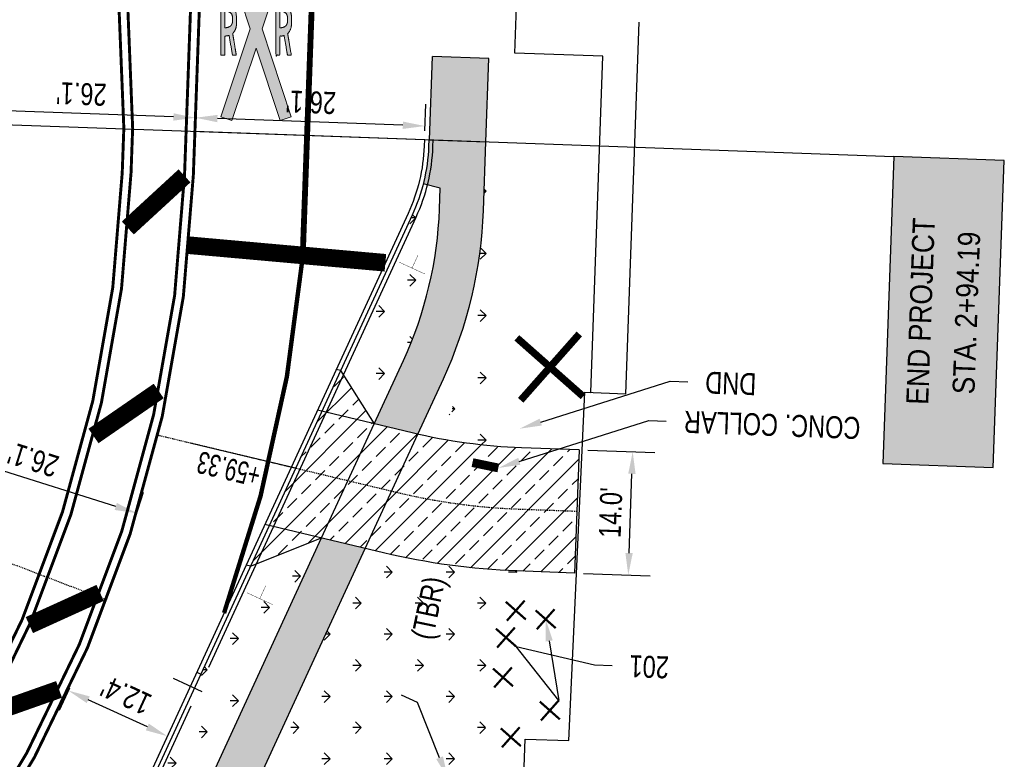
# Model space of a CAD drawing. Header units: feet. Extents: x 161194 to 165526, y 286511 to 289383.
# Tile 24 of 34: x 161750 to 161862, y 289003 to 289087. Entities that reach past the tile are written whole.
import ezdxf
from ezdxf import colors
from ezdxf.entities.mleader import LeaderData, LeaderLine
from ezdxf.math import Vec2, Vec3

# ---------------------------------------------------------------- set-up
doc = ezdxf.new("R2010")
doc.units = ezdxf.units.FT
doc.header["$MEASUREMENT"] = 0
for name, pattern in [('constlimit', [0]), ('dotted3_WD4', [12, 3, -9]), ('OhDOT_USTN7', [0.221, 0.11, -0.028, 0.055, -0.028])]:
    doc.linetypes.add(name, pattern=pattern)
doc.layers.add('DR_P_Storm_Sewer', color=1, linetype='Continuous', true_color=0xff0000)
for name, color, linetype in [('DR_P_Text', 1, 'Continuous'), ('DR_P_Underdrain', 1, 'Continuous'), ('GE_P_Driveway_CL', 7, 'OhDOT_USTN7'), ('PM_P_Cells', 7, 'Continuous'), ('PM_P_Edge_Line', 7, 'Continuous'), ('PM_X_Cells', 251, 'Continuous'), ('PV_P_Curb', 6, 'Continuous'), ('PV_P_Drive', 1, 'Continuous'), ('PV_P_EOP', 7, 'Continuous'), ('PV_P_Walk', 4, 'Continuous'), ('RD_P_Text', 1, 'Continuous'), ('RW_P_Const_Limits', 30, 'constlimit'), ('RW_P_Esmt_TMP', 8, 'esmtmppr'), ('SC_Shading1', 247, 'Continuous'), ('SC_Shading2', 255, 'Continuous'), ('SN_P_Signs', 1, 'Continuous'), ('VG_P_Text', 2, 'Continuous')]:
    doc.layers.add(name, color=color, linetype=linetype)
doc.styles.add('Slanted', font='font31.shx', dxfattribs={"height": 0.1})
doc.styles.add('Slanted-Normal', font='font31.shx', dxfattribs={"height": 0.1})
doc.styles.get("Standard").update_dxf_attribs({"font": 'font31.shx'})
doc.linetypes.add('esmtmppr', pattern='A,1.95,-0.05,["TMP",Slanted,S=1,R=0,X=0,Y=-0.06],-0.35,1.95', length=4.3)
doc.dimstyles.new('COEC', dxfattribs={"dimscale": 13.9, "dimtxt": 0.18, "dimasz": 0.18, "dimexe": 0.18, "dimexo": 0.0625, "dimgap": 0.09, "dimtad": 1, "dimzin": 0, "dimdsep": 46, "dimtxsty": 'Standard', "dimcen": 0.09, "dimclrd": 256, "dimclre": 256, "dimclrt": 256, "dimaunit": 1, "dimadec": 4, "dimazin": 0, "dimtfac": 1, "dimtofl": 0, "dimtmove": 0, "dimatfit": 3, "dimfxl": 1, "dimtolj": 1, "dimtzin": 0, "dimlwd": -1, "dimlwe": -1, "dimarcsym": 0})
pattern_1 = [(45, (0, 0), (-2.121320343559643, 2.121320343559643), []), (45, (2.12132034, 0), (-2.121320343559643, 2.121320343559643), [1.5, -0.75])]

# ---------------------------------------------------------------- blocks, each defined once
blk = doc.blocks.new('*D1317')
at = {"layer": 'Defpoints', "color": 0, "transparency": 16777216}
for p in [(161813.5111460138, 289038.609439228), (161819.6065841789, 289038.3892974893), (161813.0058539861, 289024.6185607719)]:
    blk.add_point(p, dxfattribs=at)
at = {"layer": 'RD_P_Text', "transparency": 16777216}
for p, q in [((161814.5104944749, 289038.5733469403), (161822.1049553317, 289038.29906677)), ((161819.1915228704, 289026.8967901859), (161819.5163534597, 289035.8909263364)), ((161814.0052024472, 289024.5824684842), (161821.599663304, 289024.3081883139))]:
    blk.add_line(p, q, dxfattribs=at)
for points in [[(161819.0999582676, 289035.9059647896), (161819.9327486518, 289035.8758878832), (161819.6065841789, 289038.3892974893)], [(161818.7751276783, 289026.9118286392), (161819.6079180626, 289026.8817517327), (161819.1012921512, 289024.3984190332)]]:
    blk.add_solid(points, dxfattribs=at)
at = {"layer": 'RD_P_Text', "transparency": 16777216, "insert": (161817.1054041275, 289031.4750659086), "char_height": 2.5, "attachment_point": 5, "rotation": 87.93161501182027}
blk.add_mtext("\\A1;{\\W0.8;14.0'}", dxfattribs=at)
blk = doc.blocks.new('*D1318')
at = {"layer": 'Defpoints', "color": 0, "transparency": 16777216}
for p in [(161756.0320067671, 289012.4526991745), (161755.4879257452, 289011.2716211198), (161767.2839194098, 289007.2693396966)]:
    blk.add_point(p, dxfattribs=at)
at = {"layer": 'DR_P_Text', "transparency": 16777216}
for p, q in [((161755.6136029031, 289011.544438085), (161754.4419160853, 289009.0009683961)), ((161764.4691856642, 289007.1342713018), (161757.7585784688, 289010.2256114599)), ((161766.8655155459, 289006.3610786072), (161765.693828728, 289003.8176089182))]:
    blk.add_line(p, q, dxfattribs=at)
for points in [[(161757.9329134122, 289010.6040535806), (161757.5842435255, 289009.8471693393), (161755.4879257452, 289011.2716211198)], [(161764.6435206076, 289007.5127134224), (161764.2948507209, 289006.7558291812), (161766.7398383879, 289006.0882616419)]]:
    blk.add_solid(points, dxfattribs=at)
at = {"layer": 'DR_P_Text', "transparency": 16777216, "insert": (161762.0552907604, 289010.7235288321), "char_height": 2.5, "attachment_point": 5, "rotation": 155.26614230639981}
blk.add_mtext("\\A1;{\\W0.8;12.4'}", dxfattribs=at)
blk = doc.blocks.new('*D1321')
at = {"layer": 'Defpoints', "color": 0, "transparency": 16777216}
for p in [(161769.9312518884, 289076.3378273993), (161769.8755739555, 289074.7961779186), (161795.9418796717, 289073.8547719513)]:
    blk.add_point(p, dxfattribs=at)
at = {"layer": 'DR_P_Text', "transparency": 16777216}
for p, q in [((161769.9116662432, 289075.7955263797), (161770.0214826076, 289078.8361985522)), ((161795.9779719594, 289074.8541204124), (161796.0877883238, 289077.8947925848)), ((161793.4991864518, 289075.4866521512), (161772.4296230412, 289076.2475966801))]:
    blk.add_line(p, q, dxfattribs=at)
for points in [[(161772.4446614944, 289076.6639918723), (161772.414584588, 289075.831201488), (161769.9312518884, 289076.3378273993)], [(161793.514224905, 289075.9030473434), (161793.4841479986, 289075.0702569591), (161795.9975576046, 289075.396421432)]]:
    blk.add_solid(points, dxfattribs=at)
at = {"layer": 'DR_P_Text', "transparency": 16777216, "insert": (161783.0456123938, 289078.1156584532), "char_height": 2.5, "attachment_point": 5, "rotation": 177.93161501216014}
blk.add_mtext("\\A1;{\\W0.8;26.1'}", dxfattribs=at)
blk = doc.blocks.new('*D1322')
at = {"layer": 'Defpoints', "color": 0, "transparency": 16777216}
for p in [(161743.8649461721, 289077.2792333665), (161743.8092682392, 289075.737583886), (161769.8755739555, 289074.7961779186)]:
    blk.add_point(p, dxfattribs=at)
at = {"layer": 'DR_P_Text', "transparency": 16777216}
for p, q in [((161743.8453605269, 289076.7369323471), (161743.9551768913, 289079.7776045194)), ((161769.9116662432, 289075.7955263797), (161770.0214826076, 289078.836198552)), ((161767.4328807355, 289076.4280581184), (161746.3633173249, 289077.1890026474))]:
    blk.add_line(p, q, dxfattribs=at)
for points in [[(161746.3783557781, 289077.6053978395), (161746.3482788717, 289076.7726074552), (161743.8649461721, 289077.2792333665)], [(161767.4479191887, 289076.8444533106), (161767.4178422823, 289076.0116629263), (161769.9312518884, 289076.3378273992)]]:
    blk.add_solid(points, dxfattribs=at)
at = {"layer": 'DR_P_Text', "transparency": 16777216, "insert": (161756.9793066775, 289079.0570644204), "char_height": 2.5, "attachment_point": 5, "rotation": 177.93161501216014}
blk.add_mtext("\\A1;{\\W0.8;26.1'}", dxfattribs=at)
blk = doc.blocks.new('*D1323')
at = {"layer": 'Defpoints', "color": 0, "transparency": 16777216}
for p in [(161738.3967787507, 289039.2874455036), (161737.9487300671, 289037.8698058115), (161762.8194330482, 289030.0093559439)]:
    blk.add_point(p, dxfattribs=at)
at = {"layer": 'DR_P_Text', "transparency": 16777216}
for p, q in [((161738.2500895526, 289038.8233164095), (161739.1501774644, 289041.6712219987)), ((161760.8837052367, 289032.1803943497), (161740.7805552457, 289038.5340467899)), ((161763.1207925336, 289030.9628665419), (161764.0208804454, 289033.8107721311))]:
    blk.add_line(p, q, dxfattribs=at)
for points in [[(161740.906121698, 289038.9313428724), (161740.6549887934, 289038.1367507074), (161738.3967787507, 289039.2874455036)], [(161761.009271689, 289032.5776904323), (161760.7581387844, 289031.7830982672), (161763.2674817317, 289031.4269956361)]]:
    blk.add_solid(points, dxfattribs=at)
at = {"layer": 'DR_P_Text', "transparency": 16777216, "insert": (161751.5101890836, 289037.5026194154), "char_height": 2.5, "attachment_point": 5, "rotation": 162.4607247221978}
blk.add_mtext("\\A1;{\\W0.8;26.1'}", dxfattribs=at)
blk = doc.blocks.new('PMRR8')
at = {"layer": 'PM_X_Cells', "color": 7, "linetype": 'Continuous', "lineweight": 0, "flags": 128}
blk.add_lwpolyline([(0, 0.6666666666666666), (10, 4), (10.42163702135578, 2.735088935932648), (2.216370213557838, 0), (10.42163702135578, -2.735088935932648), (10, -4), (0, -0.6666666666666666), (-10, -4), (-10.42163702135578, -2.735088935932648), (-2.216370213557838, -6.063298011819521e-16), (-10.42163702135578, 2.735088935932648), (-10, 4), (0, 0.6666666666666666)], close=True, dxfattribs=at)
at = {"layer": 'PM_X_Cells', "color": 7, "linetype": 'Continuous', "lineweight": 0}
for points, weights, knots in [([(-3, 4.000000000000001), (0, 4.000000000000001), (3, 4), (3, 3.79775608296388), (3, 3.59551216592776), (2.849611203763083, 2.931794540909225), (2.490694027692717, 2.635821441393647), (2.012222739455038, 2.301870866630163), (1.500670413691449, 2.250000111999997), (0.9692050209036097, 2.250000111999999), (0.4377396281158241, 2.250000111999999), (-0.08592332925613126, 2.241882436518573), (-0.553968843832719, 2.670078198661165), (-1.776984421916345, 2.460039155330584), (-3, 2.250000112), (-3, 2.469718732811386), (-3, 2.689437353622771), (-1.884713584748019, 2.880975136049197), (-0.7694271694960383, 3.072512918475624), (-0.7694835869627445, 3.072503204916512), (-0.7695400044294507, 3.0724934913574), (-0.829025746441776, 3.306132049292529), (-0.842697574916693, 3.56250002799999), (-1.921348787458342, 3.562500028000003), (-3, 3.562500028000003), (-3, 3.781250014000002), (-3, 4.000000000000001)], [1, 1, 1, 1, 1, 0.9297229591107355, 1, 0.988004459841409, 1, 1, 1, 0.9720886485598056, 1, 1, 1, 1, 1, 1, 1, 1, 1, 0.9857846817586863, 1, 1, 1, 1, 1], [0, 0, 0, 0.07692307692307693, 0.07692307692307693, 0.1538461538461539, 0.1538461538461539, 0.2307692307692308, 0.2307692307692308, 0.3076923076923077, 0.3076923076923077, 0.3846153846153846, 0.3846153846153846, 0.4615384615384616, 0.4615384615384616, 0.5384615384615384, 0.5384615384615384, 0.6153846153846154, 0.6153846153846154, 0.6923076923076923, 0.6923076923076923, 0.7692307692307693, 0.7692307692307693, 0.8461538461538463, 0.8461538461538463, 0.9230769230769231, 0.9230769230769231, 1, 1, 1]), ([(0.09365853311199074, 3.562500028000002), (1.049787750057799, 3.562500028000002), (2.005916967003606, 3.562500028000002), (1.985371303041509, 3.048947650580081), (1.726718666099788, 2.842006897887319), (1.485813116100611, 2.679944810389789), (1.229060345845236, 2.687500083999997), (1.049787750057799, 2.687500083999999), (0.8705151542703, 2.687500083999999), (0.6137623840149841, 2.679944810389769), (0.3728568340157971, 2.842006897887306), (0.1142041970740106, 3.048947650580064), (0.09365853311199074, 3.562500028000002)], [1, 1, 1, 0.856571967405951, 1, 0.9829663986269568, 1, 1, 1, 0.9829663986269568, 1, 0.856571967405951, 1], [0, 0, 0, 0.1666666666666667, 0.1666666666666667, 0.3333333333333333, 0.3333333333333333, 0.5, 0.5, 0.6666666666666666, 0.6666666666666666, 0.8333333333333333, 0.8333333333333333, 1, 1, 1]), ([(3, -2.250000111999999), (0, -2.250000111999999), (-3, -2.250000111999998), (-3, -2.468750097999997), (-3, -2.687500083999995), (-1.921348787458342, -2.687500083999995), (-0.8426975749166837, -2.687500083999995), (-0.829025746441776, -2.943868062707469), (-0.7695400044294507, -3.177506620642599), (-0.7694835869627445, -3.177496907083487), (-0.7694271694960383, -3.177487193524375), (-1.884713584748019, -3.369024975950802), (-3, -3.560562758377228), (-3, -3.780281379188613), (-3, -3.999999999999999), (-1.776984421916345, -3.789960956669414), (-0.5539688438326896, -3.57992191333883), (-0.08592332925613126, -4.008117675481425), (0.437739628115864, -4.000000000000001), (0.9692050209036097, -4), (1.500670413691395, -4), (2.012222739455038, -3.948129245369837), (2.490694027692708, -3.614178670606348), (2.849611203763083, -3.318205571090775), (3.000000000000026, -2.654487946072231), (3, -2.452244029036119), (3, -2.250000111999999)], [1, 1, 1, 1, 1, 1, 1, 0.9857846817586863, 1, 1, 1, 1, 1, 1, 1, 1, 1, 0.9720886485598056, 1, 1, 1, 0.988004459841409, 1, 0.9297229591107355, 1, 1, 1], [0, 0, 0, 0.07692307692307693, 0.07692307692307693, 0.1538461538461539, 0.1538461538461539, 0.2307692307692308, 0.2307692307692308, 0.3076923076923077, 0.3076923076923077, 0.3846153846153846, 0.3846153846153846, 0.4615384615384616, 0.4615384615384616, 0.5384615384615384, 0.5384615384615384, 0.6153846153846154, 0.6153846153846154, 0.6923076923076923, 0.6923076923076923, 0.7692307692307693, 0.7692307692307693, 0.8461538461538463, 0.8461538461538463, 0.9230769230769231, 0.9230769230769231, 1, 1, 1]), ([(0.09365853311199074, -2.687500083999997), (1.049787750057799, -2.687500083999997), (2.005916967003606, -2.687500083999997), (1.985371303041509, -3.201052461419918), (1.726718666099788, -3.40799321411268), (1.485813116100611, -3.57005530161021), (1.229060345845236, -3.562500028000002), (1.049787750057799, -3.562500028), (0.8705151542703, -3.562500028), (0.6137623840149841, -3.570055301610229), (0.3728568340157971, -3.407993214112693), (0.1142041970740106, -3.201052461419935), (0.09365853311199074, -2.687500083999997)], [1, 1, 1, 0.856571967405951, 1, 0.9829663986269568, 1, 1, 1, 0.9829663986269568, 1, 0.856571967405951, 1], [0, 0, 0, 0.1666666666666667, 0.1666666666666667, 0.3333333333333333, 0.3333333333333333, 0.5, 0.5, 0.6666666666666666, 0.6666666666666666, 0.8333333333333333, 0.8333333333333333, 1, 1, 1])]:
    blk.add_rational_spline(points, weights, degree=2, knots=knots, dxfattribs=at)

msp = doc.modelspace()

# ---------------------------------------------------------------- hatches: boundary and pattern name
at = {"layer": 'DR_P_Text'}
h = msp.add_hatch(color=255, dxfattribs=at)
h.dxf.hatch_style = 1
h.paths.add_polyline_path([(161848.0281628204, 289037.054064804), (161860.5602024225, 289036.6014599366), (161861.8197083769, 289071.4755402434), (161849.2876687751, 289071.9281451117)])
at = {"layer": 'PM_P_Cells'}
h = msp.add_hatch(color=256, dxfattribs=at)
h.dxf.hatch_style = 1
edge = h.paths.add_edge_path(flags=17)
edge.add_spline(control_points=[(161772.8280193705, 289083.4613148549), (161772.8320035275, 289086.4613122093), (161772.8359876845, 289089.4613095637), (161773.0382314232, 289089.4610409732), (161773.2404751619, 289089.4607723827), (161773.9039924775, 289089.3095022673), (161774.1994886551, 289088.95019234), (161774.5328035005, 289088.4712779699), (161774.5839948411, 289087.9596572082), (161774.5832890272, 289087.4281922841), (161774.5825832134, 289086.89672736), (161774.5900054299, 289086.3730540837), (161774.1611884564, 289085.9055776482), (161774.3696030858, 289084.6822842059), (161774.5780177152, 289083.4589907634), (161774.3582992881, 289083.4592825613), (161774.1385808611, 289083.4595743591), (161773.9485244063, 289084.5751141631), (161773.7584679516, 289085.690653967), (161773.7584775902, 289085.6905975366), (161773.7584872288, 289085.6905411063), (161773.5247698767, 289085.631365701), (161773.2683839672, 289085.6180343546), (161773.2669514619, 289084.5393840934), (161773.2655189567, 289083.4607338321), (161773.0467691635, 289083.4610243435), (161772.8280193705, 289083.4613148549)], knot_values=[0, 0, 0, 0.07692307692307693, 0.07692307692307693, 0.1538461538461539, 0.1538461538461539, 0.2307692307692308, 0.2307692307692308, 0.3076923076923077, 0.3076923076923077, 0.3846153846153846, 0.3846153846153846, 0.4615384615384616, 0.4615384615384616, 0.5384615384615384, 0.5384615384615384, 0.6153846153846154, 0.6153846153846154, 0.6923076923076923, 0.6923076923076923, 0.7692307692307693, 0.7692307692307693, 0.8461538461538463, 0.8461538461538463, 0.9230769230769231, 0.9230769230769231, 1, 1, 1], weights=[1, 1, 1, 1, 1, 0.9297229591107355, 1, 0.988004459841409, 1, 1, 1, 0.9720886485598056, 1, 1, 1, 1, 1, 1, 1, 1, 1, 0.9857846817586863, 1, 1, 1, 1, 1], degree=2, periodic=0)
edge = h.paths.add_edge_path(flags=16)
edge.add_spline(control_points=[(161773.2696274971, 289086.554389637), (161773.2708972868, 289087.5105180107), (161773.2721670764, 289088.4666463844), (161773.7856917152, 289088.4454187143), (161773.9922887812, 289088.1864914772), (161774.1540307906, 289087.9453709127), (161774.1461345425, 289087.6886284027), (161774.1458964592, 289087.509355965), (161774.1456583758, 289087.3300835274), (161774.1528726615, 289087.0733209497), (161773.9904907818, 289086.8326308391), (161773.7832067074, 289086.5742532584), (161773.2696274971, 289086.554389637)], knot_values=[0, 0, 0, 0.1666666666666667, 0.1666666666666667, 0.3333333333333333, 0.3333333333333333, 0.5, 0.5, 0.6666666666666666, 0.6666666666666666, 0.8333333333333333, 0.8333333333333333, 1, 1, 1], weights=[1, 1, 1, 0.856571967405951, 1, 0.9829663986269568, 1, 1, 1, 0.9829663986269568, 1, 0.856571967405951, 1], degree=2, periodic=0)
edge = h.paths.add_edge_path()
edge.add_spline(control_points=[(161779.0859822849, 289089.4530092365), (161779.0819981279, 289086.453011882), (161779.0780139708, 289083.4530145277), (161779.2967637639, 289083.4527240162), (161779.515513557, 289083.4524335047), (161779.5169460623, 289084.531083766), (161779.5183785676, 289085.6097340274), (161779.7747644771, 289085.6230653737), (161780.0084818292, 289085.682240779), (161780.0084721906, 289085.6822972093), (161780.0084625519, 289085.6823536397), (161780.1985190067, 289084.5668138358), (161780.3885754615, 289083.4512740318), (161780.6082938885, 289083.450982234), (161780.8280123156, 289083.4506904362), (161780.6195976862, 289084.6739838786), (161780.4111830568, 289085.897277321), (161780.8400000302, 289086.3647537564), (161780.8325778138, 289086.8884270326), (161780.8332836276, 289087.4198919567), (161780.8339894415, 289087.9513568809), (161780.7827981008, 289088.4629776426), (161780.4494832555, 289088.9418920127), (161780.1539870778, 289089.3012019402), (161779.4904697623, 289089.4524720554), (161779.2882260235, 289089.452740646), (161779.0859822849, 289089.4530092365)], knot_values=[0, 0, 0, 0.07692307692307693, 0.07692307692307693, 0.1538461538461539, 0.1538461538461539, 0.2307692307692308, 0.2307692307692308, 0.3076923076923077, 0.3076923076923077, 0.3846153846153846, 0.3846153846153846, 0.4615384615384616, 0.4615384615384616, 0.5384615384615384, 0.5384615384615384, 0.6153846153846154, 0.6153846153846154, 0.6923076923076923, 0.6923076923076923, 0.7692307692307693, 0.7692307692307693, 0.8461538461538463, 0.8461538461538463, 0.9230769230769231, 0.9230769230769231, 1, 1, 1], weights=[1, 1, 1, 1, 1, 1, 1, 0.9857846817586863, 1, 1, 1, 1, 1, 1, 1, 1, 1, 0.9720886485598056, 1, 1, 1, 0.988004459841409, 1, 0.9297229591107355, 1, 1, 1], degree=2, periodic=0)
edge = h.paths.add_edge_path(flags=16)
edge.add_spline(control_points=[(161779.5196220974, 289086.5460893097), (161779.5208918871, 289087.5022176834), (161779.5221616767, 289088.4583460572), (161780.0356863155, 289088.437118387), (161780.2422833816, 289088.17819115), (161780.4040253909, 289087.9370705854), (161780.3961291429, 289087.6803280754), (161780.3958910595, 289087.5010556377), (161780.3956529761, 289087.3217832), (161780.4028672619, 289087.0650206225), (161780.2404853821, 289086.8243305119), (161780.0332013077, 289086.5659529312), (161779.5196220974, 289086.5460893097)], knot_values=[0, 0, 0, 0.1666666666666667, 0.1666666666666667, 0.3333333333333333, 0.3333333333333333, 0.5, 0.5, 0.6666666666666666, 0.6666666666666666, 0.8333333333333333, 0.8333333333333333, 1, 1, 1], weights=[1, 1, 1, 0.856571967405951, 1, 0.9829663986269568, 1, 1, 1, 0.9829663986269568, 1, 0.856571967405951, 1], degree=2, periodic=0)
h.paths.add_polyline_path([(161776.1653339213, 289086.4568853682), (161772.8452840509, 289096.4613033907), (161774.1107539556, 289096.8812601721), (161776.8349434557, 289088.6723682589), (161779.5809270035, 289096.8739954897), (161780.845276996, 289096.4506789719), (161777.4986660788, 289086.4551146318), (161780.8187159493, 289076.4506966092), (161779.5532460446, 289076.0307398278), (161776.8290565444, 289084.239631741), (161774.0830729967, 289076.0380045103), (161772.8187230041, 289076.4613210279)])
at = {"layer": 'SC_Shading1'}
h = msp.add_hatch(dxfattribs=at)
h.set_pattern_fill('GRASS', color=256, scale=5, angle=90)
h.set_pattern_definition([(180, (504.8205386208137, 179.5277854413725), (-3.535533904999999, -3.535533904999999), [0.9375, -6.133567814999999]), (135, (504.8205386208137, 179.5277854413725), (-3.535533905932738, -3.535533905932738), [0.9375, -4.0625]), (225, (504.8205386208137, 179.5277854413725), (3.535533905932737, -3.535533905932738), [0.9375, -4.0625])])
edge = h.paths.add_edge_path()
edge.add_line((161796.8483874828, 289043.7891049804), (161799.048, 289042.531))
edge.add_line((161799.048, 289042.531), (161799.6211832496, 289049.9346948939))
edge.add_line((161799.6211832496, 289049.9346948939), (161799.6610000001, 289050.449))
edge.add_arc((161752.3243506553, 289067.650601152), 50.36520081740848, 340.0294297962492, 357.8903948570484)
edge.add_line((161802.6554157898, 289065.7965958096), (161803.1805020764, 289080.335551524))
edge.add_line((161803.1805020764, 289080.335551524), (161803.3743899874, 289080.4831995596))
edge.add_line((161803.3743899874, 289080.4831995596), (161805.4870000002, 289076.6039999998))
edge.add_line((161805.4870000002, 289076.6039999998), (161804.406, 289058.6740000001))
edge.add_line((161804.406, 289058.6740000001), (161803.9029999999, 289042.398))
edge.add_line((161803.9029999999, 289042.398), (161803.8473747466, 289040.5084862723))
edge.add_line((161803.8473747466, 289040.5084862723), (161807.2280000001, 289039.0520000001))
edge.add_line((161807.2280000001, 289039.0520000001), (161806.9618490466, 289038.8459724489))
edge.add_arc((161809.2356631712, 289101.8049255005), 63.00000000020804, 257.1290179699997, 267.93161501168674, ccw=False)
edge.add_line((161795.2020092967, 289040.3878549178), (161796.7407120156, 289043.7280339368))
edge.add_line((161796.7407120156, 289043.7280339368), (161796.8483874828, 289043.7891049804))
h = msp.add_hatch(dxfattribs=at)
h.set_pattern_fill('GRASS', color=256, scale=5, angle=90)
h.set_pattern_definition([(180, (493.2855046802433, 180.0083240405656), (-3.535533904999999, -3.535533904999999), [0.9375, -6.133567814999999]), (135, (493.2855046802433, 180.0083240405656), (-3.535533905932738, -3.535533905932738), [0.9375, -4.0625]), (225, (493.2855046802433, 180.0083240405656), (3.535533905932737, -3.535533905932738), [0.9375, -4.0625])])
edge = h.paths.add_edge_path()
edge.add_arc((161775.9281138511, 289073.8346558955), 20.50000004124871, 335.2661423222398, 345.8301229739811)
edge.add_line((161795.8043846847, 289068.8163036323), (161796.3088862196, 289068.6889273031))
edge.add_line((161796.3088862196, 289068.6889273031), (161796.3388769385, 289068.5779251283))
edge.add_line((161796.3388769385, 289068.5779251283), (161796.2025000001, 289065.4309999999))
edge.add_line((161796.2025000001, 289065.4309999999), (161795.7541843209, 289054.9247083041))
edge.add_line((161795.7541843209, 289054.9247083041), (161795.7276088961, 289054.4638040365))
edge.add_arc((161752.6879927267, 289067.6012101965), 45.00000000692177, 335.2661423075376, 343.0257219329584, ccw=False)
edge.add_line((161793.5597417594, 289048.7730363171), (161790.2427053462, 289041.5724930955))
edge.add_line((161790.2427053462, 289041.5724930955), (161786.4264046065, 289047.6283705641))
edge.add_line((161786.4264046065, 289047.6283705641), (161794.547466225, 289065.2573766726))
h = msp.add_hatch(dxfattribs=at)
h.set_pattern_fill('ANSI33', color=256, scale=12)
h.set_pattern_definition(pattern_1)
h.paths.add_polyline_path([(161790.2427053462, 289041.5724930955), (161795.2020092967, 289040.3878549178), (161789.22790047, 289027.4194025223), (161784.2700839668, 289028.6072696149), (161776.1876250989, 289025.4022731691), (161786.4264046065, 289047.6283705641)])
h = msp.add_hatch(dxfattribs=at)
h.set_pattern_fill('ANSI33', color=256, scale=12)
h.set_pattern_definition(pattern_1)
edge = h.paths.add_edge_path()
edge.add_line((161806.9618490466, 289038.8459724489), (161813.5111460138, 289038.609439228))
edge.add_line((161813.5111460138, 289038.609439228), (161813.0058539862, 289024.6185607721))
edge.add_line((161813.0058539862, 289024.6185607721), (161806.456557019, 289024.855093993))
edge.add_arc((161809.2356631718, 289101.8049255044), 77.00000000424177, 256.52622013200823, 267.9316150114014, ccw=False)
edge.add_line((161791.2946357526, 289026.9242234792), (161789.22790047, 289027.4194025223))
edge.add_line((161789.22790047, 289027.4194025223), (161795.2020092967, 289040.3878549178))
edge.add_arc((161809.2356631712, 289101.8049255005), 63.00000000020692, 257.1290179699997, 267.9316150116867)
h = msp.add_hatch(dxfattribs=at)
h.set_pattern_fill('GRASS', color=256, scale=5, angle=90)
h.set_pattern_definition([(180, (480.2178157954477, 153.4473790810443), (-3.535533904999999, -3.535533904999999), [0.9375, -6.133567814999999]), (135, (480.2178157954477, 153.4473790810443), (-3.535533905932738, -3.535533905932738), [0.9375, -4.0625]), (225, (480.2178157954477, 153.4473790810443), (3.535533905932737, -3.535533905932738), [0.9375, -4.0625])])
h.paths.add_polyline_path([(161776.1876250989, 289025.4022731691), (161784.2700839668, 289028.6072696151), (161767.6283787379, 288992.4818543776), (161764.6894142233, 289000.4422323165)])
h = msp.add_hatch(dxfattribs=at)
h.set_pattern_fill('GRASS', color=256, scale=5, angle=90)
h.set_pattern_definition([(180, (490.6319770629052, 146.8641078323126), (-3.535533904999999, -3.535533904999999), [0.9375, -6.133567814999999]), (135, (490.6319770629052, 146.8641078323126), (-3.535533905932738, -3.535533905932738), [0.9375, -4.0625]), (225, (490.6319770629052, 146.8641078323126), (3.535533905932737, -3.535533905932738), [0.9375, -4.0625])])
edge = h.paths.add_edge_path()
edge.add_line((161789.22790047, 289027.4194025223), (161791.2946357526, 289026.9242234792))
edge.add_arc((161809.2356631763, 289101.8049255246), 77.00000002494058, 256.5262201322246, 259.0847556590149)
edge.add_arc((161809.235663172, 289101.8049255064), 77.00000000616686, 259.0847556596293, 267.9316150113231)
edge.add_line((161806.456557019, 289024.855093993), (161807.1276117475, 289024.708676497))
edge.add_line((161807.1276117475, 289024.708676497), (161803.4959999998, 289024.6430000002))
edge.add_line((161803.4959999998, 289024.6430000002), (161803.1379999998, 289013.3840000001))
edge.add_line((161803.1379999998, 289013.3840000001), (161802.4654999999, 288995.9735000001))
edge.add_line((161802.4654999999, 288995.9735000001), (161801.7930000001, 288978.5630000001))
edge.add_line((161801.7930000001, 288978.5630000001), (161797.016739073, 288978.735498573))
edge.add_line((161797.016739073, 288978.735498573), (161797.0199469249, 288979.254159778))
edge.add_line((161797.0199469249, 288979.254159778), (161797.5485, 288992.9790000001))
edge.add_line((161797.5485, 288992.9790000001), (161798.3319999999, 289013.324))
edge.add_line((161798.3319999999, 289013.324), (161794.1039999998, 289010.3080000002))
edge.add_line((161794.1039999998, 289010.3080000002), (161793.0160772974, 288979.1095327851))
edge.add_arc((161797.9850224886, 289010.7213910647), 32.00000000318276, 236.3668178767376, 261.06699115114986, ccw=False)
edge.add_line((161780.2610598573, 288984.0781714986), (161771.8421079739, 288989.6787404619))
edge.add_line((161771.8421079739, 288989.6787404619), (161789.22790047, 289027.4194025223))
at = {"layer": 'SC_Shading2'}
h = msp.add_hatch(color=256, dxfattribs=at)
h.dxf.hatch_style = 1
edge = h.paths.add_edge_path()
edge.add_arc((161752.6879927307, 289067.6012101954), 45.000000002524, 335.266142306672, 357.931615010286)
edge.add_line((161797.6586734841, 289065.9770572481), (161797.7435330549, 289068.3267082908))
edge.add_line((161797.7435330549, 289068.3267082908), (161795.8043846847, 289068.8163036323))
edge.add_arc((161775.9281138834, 289073.8346558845), 20.50000000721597, 345.8301229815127, 357.9316150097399)
edge.add_line((161796.4147573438, 289073.0947639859), (161796.4415539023, 289073.8367258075))
edge.add_line((161796.4415539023, 289073.8367258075), (161796.5247996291, 289073.8337193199))
edge.add_line((161796.5247996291, 289073.8337193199), (161796.866502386, 289083.2950238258))
edge.add_line((161796.866502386, 289083.2950238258), (161803.2790216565, 289083.0634304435))
edge.add_line((161803.2790216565, 289083.0634304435), (161802.9373188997, 289073.6021259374))
edge.add_line((161802.9373188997, 289073.6021259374), (161802.6554157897, 289065.7965958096))
edge.add_arc((161752.6879927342, 289067.6012101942), 49.99999999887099, 335.26614230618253, 357.93161501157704, ccw=False)
edge.add_line((161798.1010472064, 289046.6810169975), (161795.2020092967, 289040.3878549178))
edge.add_line((161795.2020092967, 289040.3878549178), (161790.2427053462, 289041.5724930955))
edge.add_line((161790.2427053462, 289041.5724930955), (161793.5597417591, 289048.7730363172))
h = msp.add_hatch(color=256, dxfattribs=at)
h.dxf.hatch_style = 1
h.paths.add_polyline_path([(161784.2700839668, 289028.6072696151), (161789.22790047, 289027.4194025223), (161771.8421079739, 288989.6787404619), (161767.6283787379, 288992.4818543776)])

# ---------------------------------------------------------------- linework, layer by layer
at = {"layer": 'DR_P_Storm_Sewer', "const_width": 1, "flags": 128}
msp.add_lwpolyline([(161801.4042498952, 289037.1661608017), (161804.3416395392, 289036.5564542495)], dxfattribs=at)
at = {"layer": 'DR_P_Storm_Sewer', "elevation": 959.830712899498, "flags": 128}
msp.add_lwpolyline([(161770.0900016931, 289013.3607159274), (161770.5441322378, 289013.1515139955)], dxfattribs=at)
at = {"layer": 'DR_P_Text', "flags": 128}
msp.add_lwpolyline([(161769.8755739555, 289074.7961779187), (161849.2876687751, 289071.9281451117)], dxfattribs=at)
at = {"layer": 'DR_P_Text', "color": 1, "flags": 128}
msp.add_lwpolyline([(161848.0281628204, 289037.054064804), (161860.5602024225, 289036.6014599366), (161861.8197083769, 289071.4755402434), (161849.2876687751, 289071.9281451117)], close=True, dxfattribs=at)
at = {"layer": 'DR_P_Underdrain', "flags": 128}
for points in [[(161771.4515327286, 289013.9262596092), (161795.0015967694, 289065.0481747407, 0.0992204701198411), (161796.9144315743, 289073.076717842), (161796.9412281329, 289073.8186796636)], [(161753.0074971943, 288943.1884087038, -0.1294868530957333), (161761.7455968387, 288992.856846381), (161769.4292497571, 289009.5363361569)]]:
    msp.add_lwpolyline(points, format="xyb", dxfattribs=at)
at = {"layer": 'DR_P_Underdrain', "elevation": 960.32, "flags": 128}
msp.add_lwpolyline([(161767.3899013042, 289012.6778020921), (161770.6444970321, 289011.178524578)], dxfattribs=at)
at = {"layer": 'GE_P_Driveway_CL', "flags": 128}
msp.add_lwpolyline([(161701.4243861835, 289043.9407564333), (161759.8659806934, 289021.5521550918)], dxfattribs=at)
msp.add_lwpolyline([(161813.2585, 289031.6140000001), (161806.7092030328, 289031.8505332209, -0.04980654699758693), (161792.9256382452, 289033.7315600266), (161765.6643407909, 289040.2632253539)], format="xyb", dxfattribs=at)
at = {"layer": 'PM_P_Edge_Line', "color": 2, "flags": 128}
for points, const_width in [([(161768.6957640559, 289069.8355279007), (161778.9492190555, 289353.7403489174)], 0.3333), ([(161769.695112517, 289069.799435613), (161779.9485675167, 289353.7042566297)], 0.3333), ([(161768.6922051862, 289069.7378752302), (161762.2543672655, 289063.8160272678)], 2), ([(161765.7597771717, 289045.3025076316), (161758.3517515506, 289040.19025639)], 2), ([(161751.066034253, 289018.7107789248), (161759.1056975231, 289022.3651126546)], 2), ([(161746.176436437, 289008.4871928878), (161754.4380402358, 289011.4036325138)], 2)]:
    msp.add_lwpolyline(points, dxfattribs=dict(at, const_width=const_width))
at = {"layer": 'PM_P_Edge_Line', "flags": 128}
for points, const_width in [([(161782.1248893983, 289060.7027110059), (161788.9267028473, 289249.0360708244)], 0.66666), ([(161791.5122377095, 289059.8635929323), (161769.1971421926, 289061.8582989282)], 2)]:
    msp.add_lwpolyline(points, dxfattribs=dict(at, const_width=const_width))
at = {"layer": 'PM_P_Edge_Line', "color": 2, "const_width": 0.333, "flags": 128}
for points in [[(161730.0135934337, 288985.8167688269, 0.1627529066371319), (161761.6170791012, 289070.091180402), (161761.7999684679, 289075.1551488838), (161759.3893596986, 289135.2140139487)], [(161730.790251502, 288985.186846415, 0.1627529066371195), (161762.6164275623, 289070.0550881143), (161762.8006930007, 289075.1571582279), (161760.3887081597, 289135.1779216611)], [(161735.5148955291, 288981.3548394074, 0.162752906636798), (161768.6957640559, 289069.8355279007)], [(161736.2915535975, 288980.7249169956, 0.162752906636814), (161769.695112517, 289069.799435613)]]:
    msp.add_lwpolyline(points, format="xyb", dxfattribs=at)
at = {"layer": 'PM_P_Edge_Line', "linetype": 'dotted3_WD4', "ltscale": 0.01, "const_width": 0.5, "flags": 128}
msp.add_lwpolyline([(161773.1862860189, 289020.0820558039, 0.06405800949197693), (161782.1455147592, 289060.7008673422)], format="xyb", dxfattribs=at)
at = {"layer": 'PV_P_Curb', "flags": 128}
msp.add_lwpolyline([(161796.4415539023, 289073.8367258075), (161796.4147573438, 289073.0947639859, -0.0992204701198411), (161794.547466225, 289065.2573766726), (161761.2914662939, 288993.066048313, 0.1641950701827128), (161754.5461356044, 288929.7905048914, 0.09528334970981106), (161761.9862894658, 288912.6383036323, -0.03011161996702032), (161776.3485821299, 288888.6275236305, -0.08051588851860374), (161796.5194373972, 288827.3859982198, 0.03423473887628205), (161806.3091002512, 288784.7958524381, -0.06728157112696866), (161807.3976313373, 288778.0513354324), (161808.5673534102, 288732.4660778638, 0.05286198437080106), (161809.2436051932, 288727.3444923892, 0.0008731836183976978), (161809.813199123, 288725.0032650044)], format="xyb", dxfattribs=at)
at = {"layer": 'PV_P_Drive', "elevation": 960.5609999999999, "flags": 128}
for points in [[(161786.4264046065, 289047.6283705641), (161785.9306229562, 289047.7471572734)], [(161786.4264046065, 289047.6283705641), (161790.2427053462, 289041.5724930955)], [(161776.1876250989, 289025.4022731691), (161784.2700839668, 289028.6072696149)], [(161776.1876250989, 289025.4022731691), (161775.6918434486, 289025.5210598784)]]:
    msp.add_lwpolyline(points, dxfattribs=at)
at = {"layer": 'PV_P_Drive', "flags": 128}
for points in [[(161813.5111460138, 289038.609439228), (161806.9618490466, 289038.8459724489, -0.04980654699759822), (161794.5566407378, 289040.5388965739), (161783.7975438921, 289043.1167203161)], [(161813.0058539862, 289024.6185607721), (161806.456557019, 289024.855093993, -0.04980654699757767), (161791.2946357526, 289026.9242234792), (161777.8249225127, 289030.1514968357)]]:
    msp.add_lwpolyline(points, format="xyb", dxfattribs=at)
for points in [[(161784.2700839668, 289028.6072696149), (161790.2427053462, 289041.5724930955)], [(161789.22790047, 289027.4194025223), (161795.2020092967, 289040.3878549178)], [(161813.5111460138, 289038.609439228), (161813.0058539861, 289024.6185607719)]]:
    msp.add_lwpolyline(points, dxfattribs=at)
at = {"layer": 'PV_P_EOP', "flags": 128}
for points in [[(161743.8092682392, 289075.737583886), (161795.9418796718, 289073.8547719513)], [(161795.9418796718, 289073.8547719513), (161796.4415539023, 289073.8367258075)]]:
    msp.add_lwpolyline(points, dxfattribs=at)
msp.add_lwpolyline([(161795.9418796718, 289073.8547719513), (161795.9150831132, 289073.1128101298, -0.0992204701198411), (161794.0933356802, 289065.4665786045), (161760.8373357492, 288993.2752502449, 0.164195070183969), (161754.0581089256, 288929.6817392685, 0.164195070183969)], format="xyb", dxfattribs=at)
at = {"layer": 'PV_P_Walk', "flags": 128}
for points in [[(161795.2020092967, 289040.3878549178), (161798.1010472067, 289046.6810169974, 0.09922047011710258), (161802.6554157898, 289065.7965958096), (161802.9373188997, 289073.6021259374), (161803.2790216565, 289083.0634304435)], [(161790.2427053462, 289041.5724930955), (161793.5597417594, 289048.7730363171, 0.09922047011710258), (161797.6586734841, 289065.9770572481), (161797.7435330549, 289068.3267082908)]]:
    msp.add_lwpolyline(points, format="xyb", dxfattribs=at)
for points in [[(161796.5247996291, 289073.8337193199), (161796.866502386, 289083.295023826)], [(161803.2790216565, 289083.0634304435), (161796.866502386, 289083.2950238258)], [(161796.4415539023, 289073.8367258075), (161802.9373188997, 289073.6021259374)], [(161797.7435330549, 289068.3267082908), (161795.8043846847, 289068.8163036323)], [(161767.6283787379, 288992.4818543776), (161784.2700839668, 289028.6072696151)], [(161771.8421079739, 288989.6787404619), (161789.22790047, 289027.4194025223)]]:
    msp.add_lwpolyline(points, dxfattribs=at)
at = {"layer": 'RD_P_Text', "flags": 128}
msp.add_lwpolyline([(161781.3070148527, 289036.5153218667), (161769.3376636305, 289039.3831162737)], dxfattribs=at)
at = {"layer": 'RW_P_Const_Limits', "flags": 128}
msp.add_lwpolyline([(161416.6485474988, 288757.6250089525), (161417.6922561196, 288787.6130524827), (161438.3532619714, 288786.8939635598), (161438.5972597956, 288793.8236105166), (161446.0845818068, 288807.5405735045), (161447.3883913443, 288844.5693454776), (161585.4555437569, 288839.7880729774), (161585.6629496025, 288845.7772598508), (161587.7041017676, 288903.7504608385), (161669.4567214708, 288900.8720830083), (161669.3843068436, 288898.8153393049), (161688.7342659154, 288898.1370014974), (161685.5694113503, 288808.24777675), (161720.5822771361, 288807.0150302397, 0.05527215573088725), (161745.0058036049, 288681.2769272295), (161753.8199854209, 288662.1553636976), (161751.1262045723, 288660.338471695), (161757.7616477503, 288642.4707222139), (161761.4405209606, 288639.1310084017), (161774.3627886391, 288644.7007002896), (161822.7330282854, 288660.8492850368), (161845.1253330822, 288674.2415155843), (161830.4357324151, 288698.8030712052), (161825.5500758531, 288731.7637732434), (161831.2137482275, 288732.6969287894), (161823.5730659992, 288765.9173054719), (161851.8960672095, 288777.5325115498), (161816.4192443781, 288864.0406707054), (161812.2379287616, 288917.6410658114), (161814.5794109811, 288982.5403279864), (161806.568, 288982.605), (161807.4083870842, 289005.7609042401), (161812.3454514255, 289005.5825981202), (161814.1600000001, 289045.1779999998), (161814.8360210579, 289045.1232414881), (161816.2141521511, 289083.321136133), (161806.2196393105, 289083.6730268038), (161806.8722809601, 289101.7438244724), (161778.9889030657, 289102.7508554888), (161789.0147506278, 289368.8675711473), (161761.0346007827, 289369.9217128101), (161751.5924847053, 289119.2990194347), (161715.4934064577, 289120.6027671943), (161714.3223979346, 289088.1790656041), (161651.8819597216, 289090.3674608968), (161653.66115176, 289139.6309741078), (161642.6683892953, 289140.0279867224), (161640.8905269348, 289090.7530299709), (161588.1886211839, 289092.6103220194), (161467.8924595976, 289114.295520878), (161469.9859442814, 289173.7514189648), (161430.3448375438, 289180.9813183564), (161362.2579997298, 289183.3787045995), (161360.8345553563, 289142.9522499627), (161368.2908745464, 289143.0117256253), (161366.4502846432, 289100.3522430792), (161359.3384401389, 289100.4619109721), (161358.2221753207, 289068.7594926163), (161358.2428971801, 289068.7587629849), (161367.762230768, 289068.0275814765), (161367.7137430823, 289065.7856941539), (161366.7142282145, 289065.8189375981), (161366.5412324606, 289057.8202677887), (161367.5407473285, 289057.7870243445), (161367.4667433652, 289054.3653607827), (161361.4715354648, 289054.3262681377), (161361.0375463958, 289042.3880607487), (161333.9495131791, 289042.9702308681), (161327.3005573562, 289043.1131287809), (161326.710543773, 289026.3564800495), (161339.0348951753, 289026.2447793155), (161355.4068255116, 289017.2203488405), (161354.4524809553, 288990.1165380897), (161351.724800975, 288990.1412601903), (161298.4885839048, 288990.6237622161), (161298.6154665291, 289004.6231872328), (161237.8112885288, 289005.1742808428), (161230.8207927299, 289001.2374743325), (161230.5333541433, 288969.5233214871), (161230.4038926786, 288955.2393635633), (161243.1955362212, 288955.1234275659, -0.2289954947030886), (161318.8696831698, 288917.6975216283, 0.09519770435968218), (161353.7752514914, 288887.101713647), (161364.6104598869, 288880.755028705), (161363.3540856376, 288845.0734400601), (161357.3522827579, 288845.1278369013), (161356.6130632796, 288824.1336742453), (161362.6148661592, 288824.0792774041), (161361.8173069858, 288801.4282414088, 0.111131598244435), (161356.1348492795, 288779.7669147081), (161355.7829601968, 288769.7731079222), (161360.6966151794, 288769.6000946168), (161360.3447260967, 288759.606287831), (161416.6485051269, 288757.6237915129)], format="xyb", dxfattribs=at)
at = {"layer": 'RW_P_Esmt_TMP', "ltscale": 0.9, "flags": 128}
msp.add_lwpolyline([(161807.4083870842, 289005.7609042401), (161812.3454514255, 289005.5825981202), (161814.1600000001, 289045.1779999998), (161818.8334202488, 289044.9790204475), (161820.3558977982, 289087.1777904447)], dxfattribs=at)
at = {"layer": 'SN_P_Signs', "const_width": 0.042, "flags": 128}
for points in [[(161795.2069497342, 289060.7138794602), (161794.5375035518, 289059.260661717)], [(161793.0842858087, 289059.9301078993), (161795.9907212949, 289058.5912155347)], [(161777.9094868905, 289023.1649612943), (161777.2400407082, 289021.7117435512)], [(161775.7868229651, 289022.3811897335), (161778.6932584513, 289021.0422973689)]]:
    msp.add_lwpolyline(points, dxfattribs=at)
at = {"layer": 'VG_P_Text', "flags": 128}
for points, const_width, elevation in [([(161806.4463628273, 289051.3379791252), (161813.9756371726, 289044.6820208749)], 0.8250000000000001, 961.3989999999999), ([(161806.8830208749, 289044.2453628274), (161813.5389791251, 289051.7746371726)], 0.8250000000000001, 961.3989999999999), ([(161805.1842008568, 289021.3604785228), (161807.4657991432, 289019.3435214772)], 0.25, 960.6549999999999), ([(161805.3165214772, 289019.2112008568), (161807.3334785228, 289021.4927991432)], 0.25, 960.6549999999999), ([(161808.5772008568, 289020.3814785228), (161810.8587991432, 289018.3645214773)], 0.25, 960.4599999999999), ([(161808.7095214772, 289018.2322008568), (161810.7264785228, 289020.5137991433)], 0.25, 960.4599999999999), ([(161804.0692008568, 289018.3024785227), (161806.3507991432, 289016.2855214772)], 0.25, 960.593), ([(161804.2015214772, 289016.1532008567), (161806.2184785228, 289018.4347991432)], 0.25, 960.593), ([(161803.7322008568, 289013.7734785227), (161806.0137991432, 289011.7565214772)], 0.25, 960.486), ([(161803.8645214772, 289011.6242008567), (161805.8814785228, 289013.9057991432)], 0.25, 960.486), ([(161809.1825214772, 289007.8682008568), (161811.1994785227, 289010.1497991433)], 0.25, 960.2589999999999), ([(161809.0502008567, 289010.0174785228), (161811.3317991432, 289008.0005214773)], 0.25, 960.2589999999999), ([(161804.6212008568, 289006.9774785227), (161806.9027991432, 289004.9605214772)], 0.25, 960.406), ([(161804.7535214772, 289004.8282008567), (161806.7704785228, 289007.1097991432)], 0.25, 960.406)]:
    msp.add_lwpolyline(points, dxfattribs=dict(at, const_width=const_width, elevation=elevation))

# ---------------------------------------------------------------- block references
at = {"layer": 'PM_P_Cells', "rotation": 89.92390818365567}
msp.add_blockref('PMRR8', (161776.832, 289086.456, 961.3739999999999), dxfattribs=at)

# ---------------------------------------------------------------- texts
at = {"layer": 'DR_P_Text', "color": 1, "insert": (161854.9239355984, 289054.2648025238), "char_height": 2.499999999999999, "attachment_point": 5, "rotation": 87.93161501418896, "line_spacing_factor": 1.25}
msp.add_mtext_dynamic_manual_height_columns('{\\W0.9;END PROJECT\\PSTA. 2+94.19}', width=69.31607534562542, gutter_width=199.9999999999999, heights=[0], dxfattribs=at)
at = {"layer": 'DR_P_Text', "insert": (161796.7531617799, 289020.5855299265), "char_height": 2.5, "attachment_point": 5, "rotation": 78.2737726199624, "style": 'Slanted-Normal'}
msp.add_mtext('{\\W0.8;(TBR)}', dxfattribs=at)
at = {"layer": 'RD_P_Text', "insert": (161773.7179545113, 289036.4483436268), "char_height": 2.499999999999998, "attachment_point": 5, "rotation": 166.52622013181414}
msp.add_mtext_dynamic_manual_height_columns('{\\W0.7;+59.33}', width=7.851670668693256, gutter_width=9.999999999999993, heights=[0], dxfattribs=at)

# ---------------------------------------------------------------- dimensions: what is measured, and where the dimension line sits
at = {"layer": 'DR_P_Text'}
for p1, p2, distance, text, picture, middle in [((161769.8755739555, 289074.7961779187), (161743.8092682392, 289075.737583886), -1.542654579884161, "{\\W0.8;26.1'}", '*D1322', (161756.9793066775, 289079.0570644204)), ((161795.9418796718, 289073.8547719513), (161769.8755739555, 289074.7961779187), -1.5426545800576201, "{\\W0.8;26.1'}", '*D1321', (161783.0456123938, 289078.1156584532)), ((161762.8194330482, 289030.0093559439), (161737.9487300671, 289037.8698058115), -1.4867581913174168, "{\\W0.8;26.1'}", '*D1323', (161751.5101890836, 289037.5026194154)), ((161767.2839194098, 289007.2693396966), (161756.0320067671, 289012.4526991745), 1.3003728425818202, "{\\W0.8;12.4'}", '*D1318', (161762.0552907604, 289010.7235288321))]:
    dim = msp.add_aligned_dim(p1=p1, p2=p2, distance=distance, text=text, dimstyle='COEC', override={"dimscale": 20, "dimtxt": 0.125, "dimasz": 0.125, "dimexe": 0.125, "dimexo": 0.05, "dimgap": 0.05}, dxfattribs=at)
    dim.commit()
    dim.dimension.update_dxf_attribs({"geometry": picture, "text_midpoint": middle})
at = {"layer": 'RD_P_Text'}
dim = msp.add_aligned_dim(p1=(161813.0058539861, 289024.6185607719), p2=(161813.5111460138, 289038.609439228), distance=-6.099412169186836, text="{\\W0.8;14.0'}", dimstyle='COEC', override={"dimscale": 20, "dimtxt": 0.125, "dimasz": 0.125, "dimexe": 0.125, "dimexo": 0.05, "dimgap": 0.05}, dxfattribs=at)
dim.commit()
dim.dimension.update_dxf_attribs({"geometry": '*D1317', "text_midpoint": (161817.1054041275, 289031.4750659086)})

# ---------------------------------------------------------------- leaders
at = {"layer": 'DR_P_Text'}
ml = msp.add_multileader_mtext('Standard', dxfattribs=at)
ml.set_content('{\\W0.8;DND}', color=256, style='Slanted-Normal')
ml.set_leader_properties()
ml.build(insert=Vec2(0, 0))
ml.multileader.update_dxf_attribs({"dogleg_length": 0.1, "arrow_head_size": 2.5, "scale": 20})
ctx = ml.context
ctx.base_point, ctx.scale, ctx.char_height, ctx.arrow_head_size, ctx.plane_origin, ctx.plane_x_axis, ctx.plane_y_axis = Vec3(161835.0541171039, 289046.0074133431), 20, 2.5, 2.5, Vec3(161772.691983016, 288965.0268019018), Vec3(-0.9993484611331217, 0.03609228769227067), Vec3(-0.03609228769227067, -0.9993484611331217)
ctx.text_align_type = 2
notes = []
notes.append((ctx, [(0, (1, 1, 0), (161823.8550692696, 289046.4118761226), (0.9993484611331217, -0.03609228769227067), 2, [(0, [(161806.7741658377, 289041.0194577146)], 0, [])])]))
ctx.mtext.insert, ctx.mtext.text_direction, ctx.mtext.rotation, ctx.mtext.alignment, ctx.mtext.flow_direction = Vec3(161827.8073477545, 289045.0183213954), Vec3(-0.9993484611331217, 0.03609228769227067), 3.105492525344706, 3, 5
ml = msp.add_multileader_mtext('Standard', dxfattribs=at)
ml.set_content('{\\W0.8;CONC. COLLAR}', color=256, style='Slanted-Normal')
ml.set_leader_properties()
ml.build(insert=Vec2(0, 0))
ml.multileader.update_dxf_attribs({"dogleg_length": 0.1, "arrow_head_size": 2.5, "scale": 20})
ctx = ml.context
ctx.base_point, ctx.scale, ctx.char_height, ctx.arrow_head_size, ctx.plane_origin, ctx.plane_x_axis, ctx.plane_y_axis = Vec3(161848.6904795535, 289040.9640688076), 20, 2.5, 2.5, Vec3(161770.2594567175, 288960.5637984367), Vec3(-0.9993484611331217, 0.03609228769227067), Vec3(-0.03609228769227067, -0.9993484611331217)
ctx.text_align_type = 2
notes.append((ctx, [(0, (1, 1, 0), (161821.4225429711, 289041.9488726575), (0.9993484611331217, -0.03609228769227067), 2, [(0, [(161804.3416395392, 289036.5564542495)], 0, [])])]))
ctx.mtext.insert, ctx.mtext.text_direction, ctx.mtext.rotation, ctx.mtext.alignment, ctx.mtext.flow_direction = Vec3(161825.374821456, 289040.5553179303), Vec3(-0.9993484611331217, 0.03609228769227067), 3.105492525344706, 3, 5
ml = msp.add_multileader_mtext('Standard', dxfattribs=at)
ml.set_content('{\\W0.8; }', color=256, style='Slanted-Normal')
ml.set_leader_properties()
ml.build(insert=Vec2(0, 0))
ml.multileader.update_dxf_attribs({"dogleg_length": 0.1, "arrow_head_size": 2.5, "scale": 20})
ctx = ml.context
ctx.base_point, ctx.scale, ctx.char_height, ctx.arrow_head_size, ctx.plane_origin, ctx.plane_x_axis, ctx.plane_y_axis = Vec3(161793.3425555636, 289010.7480309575), 20, 2.5, 2.5, Vec3(161748.2713042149, 289021.5316256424), Vec3(-0.9082610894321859, 0.4184038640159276), Vec3(-0.4184038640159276, -0.9082610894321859)
notes.append((ctx, [(1, (1, 1, 0), (161795.1590777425, 289009.9112232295), (-0.9082610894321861, 0.4184038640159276), 2, [(0, [(161798.6034592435, 289001.3255061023)], 0, [])])]))
ctx.mtext.insert, ctx.mtext.text_direction, ctx.mtext.rotation, ctx.mtext.flow_direction = Vec3(161791.0030285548, 289010.4495123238), Vec3(-0.9082610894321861, 0.4184038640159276), 2.709905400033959, 5
at = {"layer": 'RD_P_Text'}
ml = msp.add_multileader_mtext('Standard', dxfattribs=at)
ml.set_content('{\\W0.8;201}', color=256, style='Slanted-Normal')
ml.set_leader_properties()
ml.build(insert=Vec2(0, 0))
ml.multileader.update_dxf_attribs({"dogleg_length": 0.1, "arrow_head_size": 2.5, "scale": 20})
ctx = ml.context
ctx.base_point, ctx.scale, ctx.char_height, ctx.arrow_head_size, ctx.plane_origin, ctx.plane_x_axis, ctx.plane_y_axis = Vec3(161825.6957132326, 289013.8180943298), 20, 2.5, 2.5, Vec3(161764.094987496, 288932.8099840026), Vec3(-0.9993484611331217, 0.03609228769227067), Vec3(-0.03609228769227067, -0.9993484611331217)
ctx.text_align_type = 2
notes.append((ctx, [(0, (1, 1, 0), (161815.2580737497, 289014.1950582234), (0.9993484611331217, -0.03609228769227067), 2, [(2, [(161809.718, 289019.373), (161811.1994785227, 289010.1497991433), (161806.3507991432, 289016.285521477), (161815.258074, 289014.195058)], 0, [])])]))
ctx.mtext.insert, ctx.mtext.text_direction, ctx.mtext.rotation, ctx.mtext.alignment, ctx.mtext.flow_direction = Vec3(161819.2103522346, 289012.8015034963), Vec3(-0.9993484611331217, 0.03609228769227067), 3.105492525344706, 3, 5
for ctx, leaders in notes:
    for number, flags, end, landing, length, lines in leaders:
        leader = LeaderData()
        leader.index, (leader.has_last_leader_line, leader.has_dogleg_vector, leader.attachment_direction) = number, flags
        leader.last_leader_point, leader.dogleg_vector, leader.dogleg_length = Vec3(end), Vec3(landing), length
        for number, points, colour, breaks in lines:
            line = LeaderLine()
            line.index, line.vertices, line.color, line.breaks = number, Vec3.list(points), colors.encode_raw_color(colour), breaks
            leader.lines.append(line)
        ctx.leaders.append(leader)

doc.saveas('drawing.dxf')
